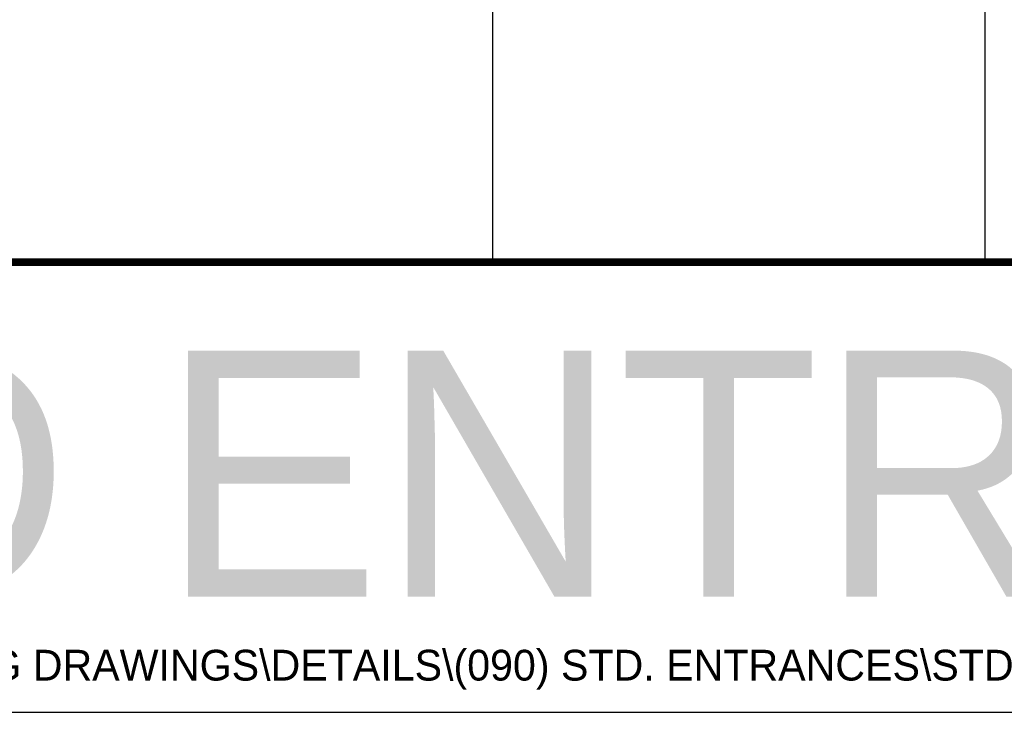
# Model space of a CAD drawing. Extents: x 0 to 123, y 0 to 90.
# Tile 29 of 59: x 60 to 92, y 0 to 23. Entities that reach past the tile are written whole.
import ezdxf

# ---------------------------------------------------------------- set-up
doc = ezdxf.new("R2010")
doc.units = 0
doc.header["$MEASUREMENT"] = 0
doc.layers.add('TITLE', color=7, linetype='CONTINUOUS')
doc.styles.add('CITYBLUEPRINT', font='cibt____.pfb')

msp = doc.modelspace()

# ---------------------------------------------------------------- linework, layer by layer
at = {"layer": 'TITLE'}
for p, q in [((74.9080005, 89.8789502), (74.9080005, 14.8789502)), ((90.9080005, 89.8789502), (90.9080005, 14.8789502)), ((5.25, 0.25), (117.9080005, 0.25))]:
    msp.add_line(p, q, dxfattribs=at)
at = {"layer": 'TITLE', "const_width": 0.25}
msp.add_lwpolyline([(0.25, 14.8789502), (122.9080005, 14.8789502)], dxfattribs=at)

# ---------------------------------------------------------------- texts
at = {"layer": 'TITLE', "style": 'CITYBLUEPRINT'}
for s, height, p in [('STANDARD ENTRANCES', 8, (2.320764, 4.0066172)), ('S:\\ENGINEERING\\ENGINEERING DRAWINGS\\DETAILS\\(090) STD. ENTRANCES\\STDENTPERIM', 1, (38.8697289, 1.2818034))]:
    msp.add_text(s, height=height, dxfattribs=at).set_placement(p)

doc.saveas('drawing.dxf')
